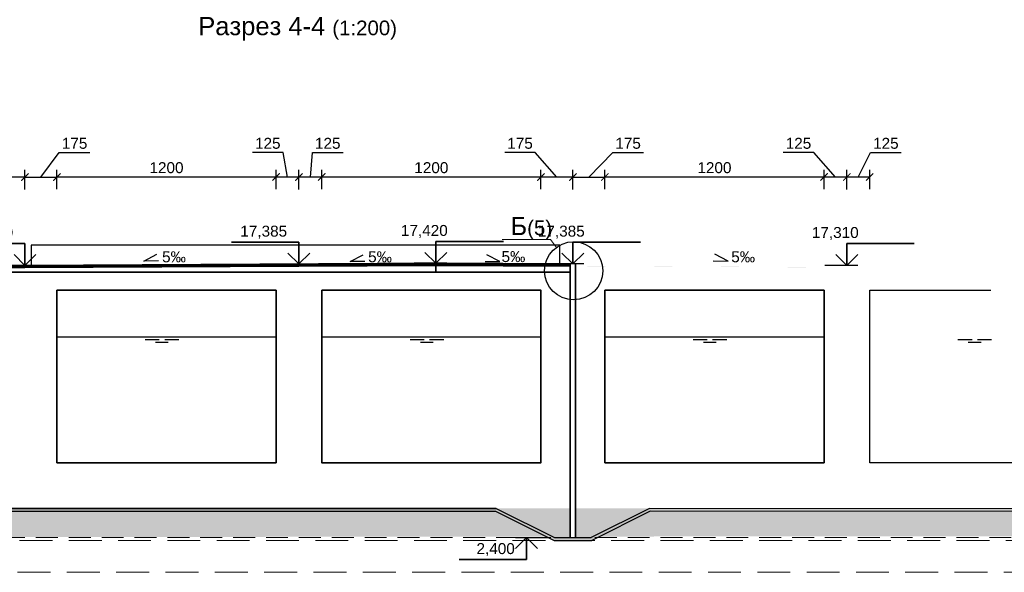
# Model space of a CAD drawing. Header units: millimetres. Extents: x 329474 to 722034, y 240588 to 423521.
# Tile 34 of 35: x 663946 to 690900, y 242334 to 257471. Entities that reach past the tile are written whole.
import ezdxf
from ezdxf import colors
from ezdxf.entities.mleader import LeaderData, LeaderLine
from ezdxf.enums import TextEntityAlignment as Align
from ezdxf.math import Vec2, Vec3

# ---------------------------------------------------------------- set-up
doc = ezdxf.new("R2010")
doc.units = ezdxf.units.MM
doc.header["$LTSCALE"] = 10
doc.linetypes.add('DASHED', pattern=[9, 6, -3])
for name, color, linetype in [('00', 7, 'Continuous'), ('Заливка', 7, 'Continuous'), ('Металл', 1, 'Continuous'), ('Размеры', 7, 'Continuous'), ('Штриховка', 7, 'Continuous')]:
    doc.layers.add(name, color=color, linetype=linetype)
for name, color, linetype, lineweight in [('_0', 7, 'Continuous', 0), ('бетон_35', 2, 'Continuous', 35), ('Вода', 5, 'Continuous', 30), ('выноски(точка)', 7, 'Continuous', 15), ('заглавные надписи', 7, 'Continuous', 30), ('Отдел_Бетон основной', 7, 'Continuous', 35), ('Отдел_Заглавные надписи', 7, 'Continuous', 30)]:
    doc.layers.add(name, color=color, linetype=linetype, lineweight=lineweight)
doc.styles.add('arial', font='arial.ttf')
doc.dimstyles.new('200 БОЛЬШОЙ', dxfattribs={"dimscale": 100, "dimtxt": 2.5, "dimasz": 2.5, "dimexe": 1.25, "dimexo": 0.625, "dimtad": 1, "dimdec": 0, "dimlfac": 2, "dimtxsty": 'arial', "dimblk": 'ARCHTICK', "dimcen": 2.5, "dimadec": 0, "dimazin": 0, "dimtfac": 1, "dimtdec": 0, "dimtmove": 1, "dimatfit": 3, "dimldrblk": 'ARCHTICK', "dimfxl": 1, "dimarcsym": 0})

# ---------------------------------------------------------------- blocks, each defined once
blk = doc.blocks.new('_ArchTick')
at = {"color": 0, "linetype": 'ByBlock', "const_width": 0.15}
blk.add_lwpolyline([(-0.5, -0.5), (0.5, 0.5)], dxfattribs=at)
blk = doc.blocks.new('*D259')
at = {"layer": 'Defpoints', "color": 0, "transparency": 16777216}
for p in [(672215, 253162), (672215, 252727), (678215, 252727)]:
    blk.add_point(p, dxfattribs=at)
at = {"layer": 'Размеры', "color": 0, "lineweight": -2, "transparency": 16777216}
for p, q in [((672215, 252827), (672215, 253362)), ((678215, 253162), (672215, 253162)), ((678215, 252827), (678215, 253362))]:
    blk.add_line(p, q, dxfattribs=at)
at = {"layer": 'Размеры', "color": 0, "lineweight": -2, "transparency": 16777216, "xscale": 200, "yscale": 200, "zscale": 200, "rotation": 180}
blk.add_blockref('_ArchTick', (672215, 253162), dxfattribs=at)
at = {"layer": 'Размеры', "color": 0, "lineweight": -2, "transparency": 16777216, "xscale": 200, "yscale": 200, "zscale": 200}
blk.add_blockref('_ArchTick', (678215, 253162), dxfattribs=at)
at = {"layer": 'Размеры', "color": 0, "transparency": 16777216, "insert": (675215, 253416), "char_height": 300, "attachment_point": 5, "style": 'arial'}
blk.add_mtext('1200', dxfattribs=at)
blk = doc.blocks.new('*D260')
at = {"layer": 'Defpoints', "color": 0, "transparency": 16777216}
for p in [(671590, 253162), (671590, 252722), (672215, 252727)]:
    blk.add_point(p, dxfattribs=at)
at = {"layer": 'Размеры', "color": 0, "lineweight": -2, "transparency": 16777216}
for p, q in [((671903, 253162), (671961, 253830)), ((671961, 253830), (672798, 253830)), ((671590, 252822), (671590, 253362)), ((672215, 253162), (671590, 253162)), ((672215, 252827), (672215, 253362))]:
    blk.add_line(p, q, dxfattribs=at)
at = {"layer": 'Размеры', "color": 0, "lineweight": -2, "transparency": 16777216, "xscale": 200, "yscale": 200, "zscale": 200, "rotation": 180}
blk.add_blockref('_ArchTick', (671590, 253162), dxfattribs=at)
at = {"layer": 'Размеры', "color": 0, "lineweight": -2, "transparency": 16777216, "xscale": 200, "yscale": 200, "zscale": 200}
blk.add_blockref('_ArchTick', (672215, 253162), dxfattribs=at)
at = {"layer": 'Размеры', "color": 0, "transparency": 16777216, "insert": (672379, 254083), "char_height": 300, "attachment_point": 5, "style": 'arial'}
blk.add_mtext('125', dxfattribs=at)
blk = doc.blocks.new('*D261')
at = {"layer": 'Defpoints', "color": 0, "transparency": 16777216}
for p in [(670965, 253162), (670965, 252727), (671590, 252722)]:
    blk.add_point(p, dxfattribs=at)
at = {"layer": 'Размеры', "color": 0, "lineweight": -2, "transparency": 16777216}
for p, q in [((671156, 253830), (670320, 253830)), ((671278, 253162), (671156, 253830)), ((670965, 252827), (670965, 253362)), ((671590, 253162), (670965, 253162)), ((671590, 252822), (671590, 253362))]:
    blk.add_line(p, q, dxfattribs=at)
at = {"layer": 'Размеры', "color": 0, "lineweight": -2, "transparency": 16777216, "xscale": 200, "yscale": 200, "zscale": 200, "rotation": 180}
blk.add_blockref('_ArchTick', (670965, 253162), dxfattribs=at)
at = {"layer": 'Размеры', "color": 0, "lineweight": -2, "transparency": 16777216, "xscale": 200, "yscale": 200, "zscale": 200}
blk.add_blockref('_ArchTick', (671590, 253162), dxfattribs=at)
at = {"layer": 'Размеры', "color": 0, "transparency": 16777216, "insert": (670738, 254083), "char_height": 300, "attachment_point": 5, "style": 'arial'}
blk.add_mtext('125', dxfattribs=at)
blk = doc.blocks.new('*D262')
at = {"layer": 'Defpoints', "color": 0, "transparency": 16777216}
for p in [(664965, 253162), (664965, 252727), (670965, 252727)]:
    blk.add_point(p, dxfattribs=at)
at = {"layer": 'Размеры', "color": 0, "lineweight": -2, "transparency": 16777216}
for p, q in [((664965, 252827), (664965, 253362)), ((670965, 253162), (664965, 253162)), ((670965, 252827), (670965, 253362))]:
    blk.add_line(p, q, dxfattribs=at)
at = {"layer": 'Размеры', "color": 0, "lineweight": -2, "transparency": 16777216, "xscale": 200, "yscale": 200, "zscale": 200, "rotation": 180}
blk.add_blockref('_ArchTick', (664965, 253162), dxfattribs=at)
at = {"layer": 'Размеры', "color": 0, "lineweight": -2, "transparency": 16777216, "xscale": 200, "yscale": 200, "zscale": 200}
blk.add_blockref('_ArchTick', (670965, 253162), dxfattribs=at)
at = {"layer": 'Размеры', "color": 0, "transparency": 16777216, "insert": (667965, 253416), "char_height": 300, "attachment_point": 5, "style": 'arial'}
blk.add_mtext('1200', dxfattribs=at)
blk = doc.blocks.new('*D267')
at = {"layer": 'Defpoints', "color": 0, "transparency": 16777216}
for p in [(678215, 253162), (678215, 252727), (679090, 252722)]:
    blk.add_point(p, dxfattribs=at)
at = {"layer": 'Размеры', "color": 0, "lineweight": -2, "transparency": 16777216}
for p, q in [((678061, 253830), (677225, 253830)), ((678653, 253162), (678061, 253830)), ((678215, 252827), (678215, 253362)), ((679090, 253162), (678215, 253162)), ((679090, 252822), (679090, 253362))]:
    blk.add_line(p, q, dxfattribs=at)
at = {"layer": 'Размеры', "color": 0, "lineweight": -2, "transparency": 16777216, "xscale": 200, "yscale": 200, "zscale": 200, "rotation": 180}
blk.add_blockref('_ArchTick', (678215, 253162), dxfattribs=at)
at = {"layer": 'Размеры', "color": 0, "lineweight": -2, "transparency": 16777216, "xscale": 200, "yscale": 200, "zscale": 200}
blk.add_blockref('_ArchTick', (679090, 253162), dxfattribs=at)
at = {"layer": 'Размеры', "color": 0, "transparency": 16777216, "insert": (677643, 254083), "char_height": 300, "attachment_point": 5, "style": 'arial'}
blk.add_mtext('175', dxfattribs=at)
blk = doc.blocks.new('*D268')
at = {"layer": 'Defpoints', "color": 0, "transparency": 16777216}
for p in [(663215, 253162), (663215, 252727), (664090, 252722)]:
    blk.add_point(p, dxfattribs=at)
at = {"layer": 'Размеры', "color": 0, "lineweight": -2, "transparency": 16777216}
for p, q in [((662956, 253830), (662119, 253830)), ((663653, 253162), (662956, 253830)), ((663215, 252827), (663215, 253362)), ((664090, 253162), (663215, 253162)), ((664090, 252822), (664090, 253362))]:
    blk.add_line(p, q, dxfattribs=at)
at = {"layer": 'Размеры', "color": 0, "lineweight": -2, "transparency": 16777216, "xscale": 200, "yscale": 200, "zscale": 200, "rotation": 180}
blk.add_blockref('_ArchTick', (663215, 253162), dxfattribs=at)
at = {"layer": 'Размеры', "color": 0, "lineweight": -2, "transparency": 16777216, "xscale": 200, "yscale": 200, "zscale": 200}
blk.add_blockref('_ArchTick', (664090, 253162), dxfattribs=at)
at = {"layer": 'Размеры', "color": 0, "transparency": 16777216, "insert": (662538, 254083), "char_height": 300, "attachment_point": 5, "style": 'arial'}
blk.add_mtext('175', dxfattribs=at)
blk = doc.blocks.new('*D269')
at = {"layer": 'Defpoints', "color": 0, "transparency": 16777216}
for p in [(664965, 253162), (664090, 252722), (664965, 252727)]:
    blk.add_point(p, dxfattribs=at)
at = {"layer": 'Размеры', "color": 0, "lineweight": -2, "transparency": 16777216}
for p, q in [((664528, 253162), (665031, 253830)), ((665031, 253830), (665868, 253830)), ((664090, 252822), (664090, 253362)), ((664090, 253162), (664965, 253162)), ((664965, 252827), (664965, 253362))]:
    blk.add_line(p, q, dxfattribs=at)
at = {"layer": 'Размеры', "color": 0, "lineweight": -2, "transparency": 16777216, "xscale": 200, "yscale": 200, "zscale": 200, "rotation": 180}
blk.add_blockref('_ArchTick', (664090, 253162), dxfattribs=at)
at = {"layer": 'Размеры', "color": 0, "lineweight": -2, "transparency": 16777216, "xscale": 200, "yscale": 200, "zscale": 200}
blk.add_blockref('_ArchTick', (664965, 253162), dxfattribs=at)
at = {"layer": 'Размеры', "color": 0, "transparency": 16777216, "insert": (665449, 254083), "char_height": 300, "attachment_point": 5, "style": 'arial'}
blk.add_mtext('175', dxfattribs=at)
blk = doc.blocks.new('_None')
blk = doc.blocks.new('*U245')
at = {"color": 7, "lineweight": 25, "ltscale": 100}
blk.add_line((-9, 0), (0, 0), dxfattribs=at)
at = {"layer": '00', "color": 7, "lineweight": 35, "ltscale": 100}
for p, q in [((-6, 6), (-24.46, 6)), ((-6, 0), (-6, 6)), ((-9, 3), (-6, 0)), ((-6, 0), (-3, 3))]:
    blk.add_line(p, q, dxfattribs=at)
at = {"ltscale": 100, "style": 'arial', "flags": 8}
for tag, p in [('OTMETKA', (-9.23, 9)), ('OTMETKA_2', (-9.23, 3))]:
    blk.add_attdef(tag, text='', height=3, dxfattribs=at).set_placement(p, align=Align.MIDDLE_RIGHT)
blk = doc.blocks.new('*U246')
at = {"color": 7, "lineweight": 25, "ltscale": 100}
blk.add_line((-9, 0), (0, 0), dxfattribs=at)
at = {"layer": '00', "color": 7, "lineweight": 35, "ltscale": 100}
for p, q in [((-6, 6), (-24.46, 6)), ((-6, 0), (-6, 6)), ((-9, 3), (-6, 0)), ((-6, 0), (-3, 3))]:
    blk.add_line(p, q, dxfattribs=at)
at = {"ltscale": 100, "style": 'arial', "flags": 8}
for tag, p in [('OTMETKA', (-9.23, 9)), ('OTMETKA_2', (-9.23, 3))]:
    blk.add_attdef(tag, text='', height=3, dxfattribs=at).set_placement(p, align=Align.MIDDLE_RIGHT)
blk = doc.blocks.new('*U247')
at = {"color": 7, "lineweight": 25, "ltscale": 100}
blk.add_line((-9, 0), (0, 0), dxfattribs=at)
at = {"layer": '00', "color": 7, "lineweight": 35, "ltscale": 100}
for p, q in [((-6, 6), (-24.46, 6)), ((-6, 0), (-6, 6)), ((-9, 3), (-6, 0)), ((-6, 0), (-3, 3))]:
    blk.add_line(p, q, dxfattribs=at)
at = {"ltscale": 100, "style": 'arial', "flags": 8}
for tag, p in [('OTMETKA', (-9.23, 9)), ('OTMETKA_2', (-9.23, 3))]:
    blk.add_attdef(tag, text='', height=3, dxfattribs=at).set_placement(p, align=Align.MIDDLE_RIGHT)
blk = doc.blocks.new('*D253')
at = {"layer": 'Defpoints', "color": 0, "transparency": 16777216}
for p in [(686590, 253162), (686590, 252722), (687215, 252727)]:
    blk.add_point(p, dxfattribs=at)
at = {"layer": 'Размеры', "color": 0, "lineweight": -2, "transparency": 16777216}
for p, q in [((686903, 253162), (687240, 253830)), ((687240, 253830), (688077, 253830)), ((686590, 252822), (686590, 253362)), ((687215, 253162), (686590, 253162)), ((687215, 252827), (687215, 253362))]:
    blk.add_line(p, q, dxfattribs=at)
at = {"layer": 'Размеры', "color": 0, "lineweight": -2, "transparency": 16777216, "xscale": 200, "yscale": 200, "zscale": 200, "rotation": 180}
blk.add_blockref('_ArchTick', (686590, 253162), dxfattribs=at)
at = {"layer": 'Размеры', "color": 0, "lineweight": -2, "transparency": 16777216, "xscale": 200, "yscale": 200, "zscale": 200}
blk.add_blockref('_ArchTick', (687215, 253162), dxfattribs=at)
at = {"layer": 'Размеры', "color": 0, "transparency": 16777216, "insert": (687658, 254083), "char_height": 300, "attachment_point": 5, "style": 'arial'}
blk.add_mtext('125', dxfattribs=at)
blk = doc.blocks.new('*D254')
at = {"layer": 'Defpoints', "color": 0, "transparency": 16777216}
for p in [(685965, 253162), (685965, 252727), (686590, 252722)]:
    blk.add_point(p, dxfattribs=at)
at = {"layer": 'Размеры', "color": 0, "lineweight": -2, "transparency": 16777216}
for p, q in [((685685, 253830), (684848, 253830)), ((686278, 253162), (685685, 253830)), ((685965, 252827), (685965, 253362)), ((686590, 253162), (685965, 253162)), ((686590, 252822), (686590, 253362))]:
    blk.add_line(p, q, dxfattribs=at)
at = {"layer": 'Размеры', "color": 0, "lineweight": -2, "transparency": 16777216, "xscale": 200, "yscale": 200, "zscale": 200, "rotation": 180}
blk.add_blockref('_ArchTick', (685965, 253162), dxfattribs=at)
at = {"layer": 'Размеры', "color": 0, "lineweight": -2, "transparency": 16777216, "xscale": 200, "yscale": 200, "zscale": 200}
blk.add_blockref('_ArchTick', (686590, 253162), dxfattribs=at)
at = {"layer": 'Размеры', "color": 0, "transparency": 16777216, "insert": (685266, 254083), "char_height": 300, "attachment_point": 5, "style": 'arial'}
blk.add_mtext('125', dxfattribs=at)
blk = doc.blocks.new('*D255')
at = {"layer": 'Defpoints', "color": 0, "transparency": 16777216}
for p in [(679965, 253162), (679965, 252727), (685965, 252727)]:
    blk.add_point(p, dxfattribs=at)
at = {"layer": 'Размеры', "color": 0, "lineweight": -2, "transparency": 16777216}
for p, q in [((679965, 252827), (679965, 253362)), ((685965, 253162), (679965, 253162)), ((685965, 252827), (685965, 253362))]:
    blk.add_line(p, q, dxfattribs=at)
at = {"layer": 'Размеры', "color": 0, "lineweight": -2, "transparency": 16777216, "xscale": 200, "yscale": 200, "zscale": 200, "rotation": 180}
blk.add_blockref('_ArchTick', (679965, 253162), dxfattribs=at)
at = {"layer": 'Размеры', "color": 0, "lineweight": -2, "transparency": 16777216, "xscale": 200, "yscale": 200, "zscale": 200}
blk.add_blockref('_ArchTick', (685965, 253162), dxfattribs=at)
at = {"layer": 'Размеры', "color": 0, "transparency": 16777216, "insert": (682965, 253416), "char_height": 300, "attachment_point": 5, "style": 'arial'}
blk.add_mtext('1200', dxfattribs=at)
blk = doc.blocks.new('*D256')
at = {"layer": 'Defpoints', "color": 0, "transparency": 16777216}
for p in [(679965, 253162), (679090, 252722), (679965, 252727)]:
    blk.add_point(p, dxfattribs=at)
at = {"layer": 'Размеры', "color": 0, "lineweight": -2, "transparency": 16777216}
for p, q in [((679528, 253162), (680182, 253830)), ((680182, 253830), (681019, 253830)), ((679090, 252822), (679090, 253362)), ((679090, 253162), (679965, 253162)), ((679965, 252827), (679965, 253362))]:
    blk.add_line(p, q, dxfattribs=at)
at = {"layer": 'Размеры', "color": 0, "lineweight": -2, "transparency": 16777216, "xscale": 200, "yscale": 200, "zscale": 200, "rotation": 180}
blk.add_blockref('_ArchTick', (679090, 253162), dxfattribs=at)
at = {"layer": 'Размеры', "color": 0, "lineweight": -2, "transparency": 16777216, "xscale": 200, "yscale": 200, "zscale": 200}
blk.add_blockref('_ArchTick', (679965, 253162), dxfattribs=at)
at = {"layer": 'Размеры', "color": 0, "transparency": 16777216, "insert": (680601, 254083), "char_height": 300, "attachment_point": 5, "style": 'arial'}
blk.add_mtext('175', dxfattribs=at)
blk = doc.blocks.new('*U240')
at = {"color": 7, "lineweight": 25, "ltscale": 100}
blk.add_line((-9, 0), (0, 0), dxfattribs=at)
at = {"layer": '00', "color": 7, "lineweight": 35, "ltscale": 100}
for p, q in [((-6, 6), (-24.46, 6)), ((-6, 0), (-6, 6)), ((-9, 3), (-6, 0)), ((-6, 0), (-3, 3))]:
    blk.add_line(p, q, dxfattribs=at)
at = {"ltscale": 100, "style": 'arial', "flags": 8}
for tag, p in [('OTMETKA', (-9.23, 9)), ('OTMETKA_2', (-9.23, 3))]:
    blk.add_attdef(tag, text='', height=3, dxfattribs=at).set_placement(p, align=Align.MIDDLE_RIGHT)
blk = doc.blocks.new('*U241')
at = {"color": 7, "lineweight": 25, "ltscale": 100}
blk.add_line((-9, 0), (0, 0), dxfattribs=at)
at = {"layer": '00', "color": 7, "lineweight": 35, "ltscale": 100}
for p, q in [((-6, 6), (-24.46, 6)), ((-6, 0), (-6, 6)), ((-9, 3), (-6, 0)), ((-6, 0), (-3, 3))]:
    blk.add_line(p, q, dxfattribs=at)
at = {"ltscale": 100, "style": 'arial', "flags": 8}
for tag, p in [('OTMETKA', (-9.23, 9)), ('OTMETKA_2', (-9.23, 3))]:
    blk.add_attdef(tag, text='', height=3, dxfattribs=at).set_placement(p, align=Align.MIDDLE_RIGHT)
blk = doc.blocks.new('*U236')
at = {"color": 7, "lineweight": 25, "ltscale": 100}
blk.add_line((-9, 0), (0, 0), dxfattribs=at)
at = {"layer": '00', "color": 7, "lineweight": 35, "ltscale": 100}
for p, q in [((-9, -3), (-6, 0)), ((-6, 0), (-6, -6)), ((-6, 0), (-3, -3)), ((-6, -6), (-24.46, -6))]:
    blk.add_line(p, q, dxfattribs=at)
at = {"ltscale": 100, "style": 'arial', "flags": 8}
for tag, p in [('OTMETKA', (-9.23, -3)), ('OTMETKA_2', (-9.23, -9))]:
    blk.add_attdef(tag, text='', height=3, dxfattribs=at).set_placement(p, align=Align.MIDDLE_RIGHT)

msp = doc.modelspace()

# ---------------------------------------------------------------- hatches: boundary and pattern name
at = {"layer": 'Штриховка'}
for points in [[(664090.4971775, 250686.7563511), (656590.4984275, 250649.2563573), (656590.4984275, 250646.7563573), (664090.4984275, 250684.2563573)], [(671590.4984275, 250724.2563573), (664090.4996775, 250686.7563636), (664090.4984275, 250684.2563573), (671590.4984275, 250721.7563573)], [(675340.4984275, 250743.0063573), (671590.4984275, 250724.2563573), (671590.4984275, 250721.7563573), (675340.4984275, 250740.5063573)], [(679015.4984275, 250722.1313573), (679015.4984275, 250724.6313573), (675340.4984275, 250743.0063573), (675340.4984275, 250740.5063573)], [(679165.4984275, 250723.8813573), (679165.4984275, 250721.3813573), (686540.4984275, 250684.5063573), (686540.4984275, 250687.0063573)]]:
    msp.add_hatch(color=256, dxfattribs=at).paths.add_polyline_path(points)
at = {"layer": 'Штриховка', "lineweight": 15}
h = msp.add_hatch(dxfattribs=at)
h.set_pattern_fill('GOST_GLASS', color=256, scale=40)
h.set_pattern_definition([(45, (613263, 82833.46), (339.41125, 0), [200, -280]), (45, (613347.86, 82833.46), (339.41125, 0), [80, -400]), (45, (613263, 82918.3), (339.41125, 0), [80, -400])])
h.paths.add_polyline_path([(645090.4984275, 243284.2563573), (643277.9984275, 244009.2563573), (704352.9993219, 244009.2563573), (703340.4985035, 243334.2563573)])

# ---------------------------------------------------------------- linework, layer by layer
at = {"linetype": 'DASHED', "lineweight": 15, "ltscale": 15}
msp.add_line((649090.4984275, 243209.2563573), (701590.4984275, 243209.2563573), dxfattribs=at)
at = {"ltscale": 5}
for points in [[(667746.5470862, 250862.7399235), (667343.1589585, 250855.3318034), (667703.1472813, 251044.5789701)], [(673394.405926, 250851.4517631), (672991.0177983, 250844.0436429), (673351.0061212, 251033.2908097)], [(676688.1331847, 250851.4517631), (677091.5213124, 250844.0436429), (676731.5329895, 251033.2908097)], [(682934.4497688, 250862.7399235), (683337.8378965, 250855.3318034), (682977.8495736, 251044.5789701)]]:
    msp.add_lwpolyline(points, dxfattribs=at)
msp.add_circle((679109.4981324, 250592.5648816), 796.6388801)
at = {"layer": 'бетон_35'}
for p, q in [((649090.4984275, 250666.7563573), (664090.4984275, 250741.7563573)), ((649090.4984275, 250641.7563573), (664090.4984275, 250716.7563573)), ((649090.4984275, 250611.7563573), (664090.4984275, 250686.7563573)), ((649090.4984275, 250609.2563573), (664090.4984275, 250684.2563573)), ((664090.4984275, 250741.7563573), (675340.4984275, 250798.0063573)), ((664090.4984275, 250716.7563573), (675340.4984275, 250773.0063573)), ((664090.4984275, 250686.7563573), (675340.4984275, 250743.0063573)), ((664090.4984275, 250684.2563573), (675340.4984275, 250740.5063573)), ((675340.4984275, 250798.0063573), (675340.4984275, 250559.2563573)), ((679015.4984275, 250779.2563573), (675340.4984275, 250798.0063573)), ((679015.4984275, 250754.6313573), (675340.4984275, 250773.0063573)), ((679015.4984275, 250724.6313573), (675340.4984275, 250743.0063573)), ((679015.4984275, 250722.1313573), (675340.4984275, 250740.5063573)), ((679015.4984275, 250559.2563573), (679015.4984275, 250779.5063573)), ((679165.4984275, 250559.2563573), (679165.4984275, 250779.0063573))]:
    msp.add_line(p, q, dxfattribs=at)
at = {"layer": 'Вода', "color": 5, "lineweight": 25, "ltscale": 80}
for p, q in [((664965.4984275, 248784.2563573), (670965.4984275, 248784.2563573)), ((667768.6678596, 248702.3619847), (667381.3435516, 248702.3619847)), ((668013.9585996, 248624.5167235), (667664.8948323, 248624.5167235)), ((668303.1582121, 248702.3619847), (667915.8339041, 248702.3619847)), ((672215.4984275, 248784.2563573), (678215.4984275, 248784.2563573)), ((675018.6678596, 248702.3619847), (674631.3435516, 248702.3619847)), ((675263.9585996, 248624.5167235), (674914.8948323, 248624.5167235)), ((675553.1582121, 248702.3619847), (675165.8339041, 248702.3619847)), ((679965.4984275, 248784.2563573), (685965.4984275, 248784.2563573)), ((682768.6678596, 248702.3619847), (682381.3435516, 248702.3619847)), ((683013.9585996, 248624.5167235), (682664.8948323, 248624.5167235)), ((683303.1582121, 248702.3619847), (682915.8339041, 248702.3619847)), ((690018.6678596, 248702.3619847), (689631.3435516, 248702.3619847)), ((690263.9585996, 248624.5167235), (689914.8948323, 248624.5167235)), ((690553.1582121, 248702.3619847), (690165.8339041, 248702.3619847))]:
    msp.add_line(p, q, dxfattribs=at)
at = {"layer": 'Металл'}
msp.add_lwpolyline([(678736.8012912, 250779.2563573), (678736.8012912, 251296.3766793), (664255.6015267, 251296.3766793), (664255.6015267, 250746.3766793)], dxfattribs=at)
at = {"layer": 'Отдел_Бетон основной'}
for p, q in [((664090.4984275, 250559.2563573), (649090.4984275, 250559.2563573)), ((679015.4984275, 250559.2563573), (664090.4984275, 250559.2563573)), ((679015.4984275, 250559.2563573), (679015.4984275, 250059.2563573)), ((679165.4984275, 250559.2563573), (679165.4984275, 250059.2563573))]:
    msp.add_line(p, q, dxfattribs=at)
for points in [[(670965.4984275, 250059.2563573), (664965.4984275, 250059.2563573), (664965.4984275, 245334.2563573), (670965.4984275, 245334.2563573)], [(672215.4984275, 250059.2563573), (672215.4984275, 245334.2563573), (678215.4984275, 245334.2563573), (678215.4984275, 250059.2563573)], [(685965.4984275, 250059.2563573), (685965.4984275, 245334.2563573), (679965.4984275, 245334.2563573), (679965.4984275, 250059.2563573)]]:
    msp.add_lwpolyline(points, close=True, dxfattribs=at)
at = {"layer": 'Отдел_Бетон основной', "lineweight": 25}
msp.add_lwpolyline([(691255.3537299, 250059.2563573), (693215.4984275, 250059.2563573), (693215.4984275, 245334.2563573), (687215.4984275, 245334.2563573), (687215.4984275, 250059.2563573), (690535.1299526, 250059.2563573)], dxfattribs=at)

# ---------------------------------------------------------------- block references
at = {"layer": '00'}
ref = msp.add_blockref('*U245', (664690.4984275, 250741.7563573), dxfattribs=dict(at, xscale=100, yscale=100, zscale=100))
ref.add_attrib('OTMETKA', '17,310', dxfattribs={"layer": '0', "ltscale": 100, "height": 300, "style": 'arial'}).set_placement((663767.2398569, 251641.7563573), align=Align.MIDDLE_RIGHT)
ref = msp.add_blockref('*U246', (672190.4984275, 250779.2563573), dxfattribs=dict(at, xscale=100, yscale=100, zscale=100))
ref.add_attrib('OTMETKA', '17,385', dxfattribs={"layer": '0', "ltscale": 100, "height": 300, "style": 'arial'}).set_placement((671267.2398569, 251679.2563573), align=Align.MIDDLE_RIGHT)
ref = msp.add_blockref('*U247', (674740.4984275, 250798.0063573), dxfattribs=dict(at, xscale=-100, yscale=100, zscale=100))
ref.add_attrib('OTMETKA', '17,420', dxfattribs={"layer": '0', "ltscale": 100, "height": 300, "style": 'arial'}).set_placement((675663.7569981, 251698.0063573), align=Align.MIDDLE_RIGHT)
ref = msp.add_blockref('*U240', (678490.4984275, 250779.2563573), dxfattribs=dict(at, xscale=-100, yscale=100, zscale=100))
ref.add_attrib('OTMETKA', '17,385', dxfattribs={"layer": '0', "ltscale": 100, "height": 300, "style": 'arial'}).set_placement((679413.7569981, 251679.2563573), align=Align.MIDDLE_RIGHT)
ref = msp.add_blockref('*U241', (685990.4984275, 250741.7563573), dxfattribs=dict(at, xscale=-100, yscale=100, zscale=100))
ref.add_attrib('OTMETKA', '17,310', dxfattribs={"layer": '0', "ltscale": 100, "height": 300, "style": 'arial'}).set_placement((686913.7569981, 251641.7563573), align=Align.MIDDLE_RIGHT)
ref = msp.add_blockref('*U236', (678422.7933271, 243284.2563573), dxfattribs=dict(at, xscale=100, yscale=100, zscale=100))
ref.add_attrib('OTMETKA', '2,400', dxfattribs={"layer": '0', "ltscale": 100, "height": 300, "style": 'arial'}).set_placement((677499.5347564, 242984.2563573), align=Align.MIDDLE_RIGHT)

# ---------------------------------------------------------------- texts
at = {"layer": 'заглавные надписи', "char_height": 300, "width": 2028.630734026, "attachment_point": 5, "rotation": 359.6731603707, "style": 'arial'}
for insert in [(668170.5646248, 250973.5643551), (673810.6003201, 250973.5643551), (677462.3487143, 250979.613683), (683750.5817328, 250973.5643551)]:
    msp.add_mtext('5‰', dxfattribs=dict(at, insert=insert))
at = {"layer": 'Отдел_Заглавные надписи', "insert": (671554.639753, 257220.9728306), "char_height": 500, "width": 34263.159134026, "attachment_point": 5, "style": 'arial'}
msp.add_mtext('\\pxqc;Разрез 4-4 {\\H0.8x;(1:200)}', dxfattribs=at)

# ---------------------------------------------------------------- dimensions: what is measured, and where the dimension line sits
at = {"layer": 'Размеры'}
for base, p1, p2, picture, middle in [((663215.4984275, 253162.3503923), (664090.4984275, 252722.3503923), (663215.4984275, 252726.6007314), '*D268', (662856.2019047, 253829.9485758)), ((670965.4984275, 253162.3503923), (671590.4984275, 252722.3503923), (670965.4984275, 252726.6007314), '*D261', (671056.4764169, 253829.9485758)), ((671590.4984275, 253162.3503923), (672215.4984275, 252726.6007314), (671590.4984275, 252722.3503923), '*D260', (672060.9315137, 253829.9485758)), ((678215.4984275, 253162.3503923), (679090.4984275, 252722.3503923), (678215.4984275, 252726.6007314), '*D267', (677961.4220081, 253829.9485758)), ((685965.4984275, 253162.3503923), (686590.4984275, 252722.3503923), (685965.4984275, 252726.6007314), '*D254', (685584.6154345, 253829.9485758)), ((686590.4984275, 253162.3503923), (687215.4984275, 252726.6007314), (686590.4984275, 252722.3503923), '*D253', (687339.8643174, 253829.9485758))]:
    dim = msp.add_linear_dim(base=base, p1=p1, p2=p2, angle=180, dimstyle='200 БОЛЬШОЙ', override={"dimtxt": 3, "dimasz": 2, "dimexe": 2, "dimexo": 1, "dimgap": 1, "dimlfac": 0.2}, dxfattribs=at)
    dim.commit()
    dim.dimension.update_dxf_attribs({"geometry": picture, "text_midpoint": middle, "dimtype": 160})
for base, p1, p2, picture, middle in [((664965.4984275, 253162.3503923), (664090.4984275, 252722.3503923), (664965.4984275, 252726.6007314), '*D269', (665131.0364459, 253829.9485758)), ((679965.4984275, 253162.3503923), (679090.4984275, 252722.3503923), (679965.4984275, 252726.6007314), '*D256', (680282.2482273, 253829.9485758))]:
    dim = msp.add_linear_dim(base=base, p1=p1, p2=p2, dimstyle='200 БОЛЬШОЙ', override={"dimtxt": 3, "dimasz": 2, "dimexe": 2, "dimexo": 1, "dimgap": 1, "dimlfac": 0.2}, dxfattribs=at)
    dim.commit()
    dim.dimension.update_dxf_attribs({"geometry": picture, "text_midpoint": middle, "dimtype": 160})
for base, p1, p2, picture, middle in [((664965.4984275, 253162.3503923), (670965.4984275, 252726.6007314), (664965.4984275, 252726.6007314), '*D262', (667965.4984275, 253415.5222886)), ((672215.4984275, 253162.3503923), (678215.4984275, 252726.6007314), (672215.4984275, 252726.6007314), '*D259', (675215.4984275, 253415.5222886)), ((679965.4984275, 253162.3503923), (685965.4984275, 252726.6007314), (679965.4984275, 252726.6007314), '*D255', (682965.4984275, 253415.5222886))]:
    dim = msp.add_linear_dim(base=base, p1=p1, p2=p2, angle=180, dimstyle='200 БОЛЬШОЙ', override={"dimtxt": 3, "dimasz": 2, "dimexe": 2, "dimexo": 1, "dimgap": 1, "dimlfac": 0.2}, dxfattribs=at)
    dim.commit()
    dim.dimension.update_dxf_attribs({"geometry": picture, "text_midpoint": middle})

# ---------------------------------------------------------------- leaders
at = {"layer": 'выноски(точка)'}
ml = msp.add_multileader_mtext('Standard', dxfattribs=at)
ml.set_content('Б{\\H0.8x;(5)}', color=256, style='arial')
ml.set_leader_properties(color=256, linetype='ByLayer', lineweight=-1)
ml.set_arrow_properties(name='NONE')
ml.build(insert=Vec2(0, 0))
ml.multileader.update_dxf_attribs({"text_left_attachment_type": 6, "text_right_attachment_type": 6, "arrow_head_size": 150})
ctx = ml.context
ctx.base_point, ctx.char_height, ctx.arrow_head_size, ctx.plane_origin = Vec3(677378.0726715, 251453.1541025), 500, 150, Vec3(680073.8370811, 248278.8574573)
ctx.left_attachment, ctx.right_attachment = 6, 6
notes = []
notes.append((ctx, [(1, (1, 1, 0), (678473.8553724, 251453.1541025), (-1, 0), 27.5944335, [(0, [(678638.7013005, 251235.2030756)], 0, [])])]))
ctx.mtext.insert, ctx.mtext.width, ctx.mtext.flow_direction = Vec3(677380.0726715, 252070.7530111), 5753.575685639, 5
for ctx, leaders in notes:
    for number, flags, end, landing, length, lines in leaders:
        leader = LeaderData()
        leader.index, (leader.has_last_leader_line, leader.has_dogleg_vector, leader.attachment_direction) = number, flags
        leader.last_leader_point, leader.dogleg_vector, leader.dogleg_length = Vec3(end), Vec3(landing), length
        for number, points, colour, breaks in lines:
            line = LeaderLine()
            line.index, line.vertices, line.color, line.breaks = number, Vec3.list(points), colors.encode_raw_color(colour), breaks
            leader.lines.append(line)
        ctx.leaders.append(leader)

# ---------------------------------------------------------------- next in the draw order: wipeouts: each hides what was drawn before it
at = {"color": 2}
msp.add_wipeout([(678572.7933294, 243209.2563573), (676972.7933043, 244009.2563573), (676972.7933043, 244084.2563573), (681190.4984527, 244084.2563573), (681208.2035507, 244009.2563573), (679608.2035256, 243209.2563573)], dxfattribs=at).dxf.layer = '_0'

# ---------------------------------------------------------------- next in the draw order: hatches: boundary and pattern name
at = {"layer": '_0'}
h = msp.add_hatch(color=252, dxfattribs=at)
h.dxf.hatch_style = 1
h.paths.add_polyline_path([(649090.4984275, 244009.2563573), (649090.4984275, 244084.2563573), (676972.7933043, 244084.2563573), (678590.4984275, 243284.2563573), (679590.4984275, 243284.2563573), (681190.4984527, 244084.2563573), (701590.4984275, 244084.2563573), (701590.4984275, 244009.2563576), (681208.2035507, 244009.2563573), (679608.2035256, 243209.2563573), (678572.7933294, 243209.2563573), (676972.7933043, 244009.2563573)])
at = {"layer": 'Заливка', "lineweight": 30}
h = msp.add_hatch(color=253, dxfattribs=at)
h.dxf.hatch_style = 1
h.paths.add_polyline_path([(679015.4984275, 243284.2563573), (678590.4984275, 243284.2563573), (676990.4984023, 244084.2563573), (679015.4984275, 244084.2563573), (679015.4984275, 243284.2563573)])
h.paths.add_polyline_path([(679165.4984275, 243284.2563573), (679590.4984275, 243284.2563573), (681190.4984527, 244084.2563573), (679165.4984275, 244084.2563573), (679165.4984275, 243284.2563573)])

# ---------------------------------------------------------------- next in the draw order: linework, layer by layer
at = {"linetype": 'DASHED', "lineweight": 15, "ltscale": 10}
msp.add_line((649090.4984275, 243284.2563573), (701590.4984275, 243284.2563573), dxfattribs=at)
at = {"linetype": 'DASHED', "lineweight": 15, "ltscale": 15}
msp.add_lwpolyline([(627840.5024439, 249516.2408478), (635340.4984275, 246584.2563573), (636840.4984275, 246584.2563573), (647465.4380457, 242334.2805101), (649040.4984275, 242334.2805101), (701811.8926924, 242334.2805101), (703246.4581189, 243271.5628183), (708215.5024439, 246584.2563573), (709715.5024439, 246584.2563573), (717215.5024439, 249516.2408478), (718565.5024439, 249516.2408478)], dxfattribs=at)
at = {"layer": 'Отдел_Бетон основной'}
for p, q in [((679015.4984275, 250059.2563573), (679015.4984275, 243284.2563573)), ((679165.4984275, 250059.2563573), (679165.4984275, 243284.2563573)), ((676990.4984023, 244084.2563573), (649090.4984275, 244084.2563573))]:
    msp.add_line(p, q, dxfattribs=at)
at = {"layer": 'Отдел_Бетон основной', "lineweight": 30}
for p, q in [((649090.4984275, 244009.2563573), (676972.7933043, 244009.2563573)), ((676972.7933043, 244009.2563573), (678572.7933294, 243209.2563573)), ((676990.4984023, 244084.2563573), (678590.4984275, 243284.2563573)), ((681190.4984527, 244084.2563573), (679590.4984275, 243284.2563573)), ((681208.2035507, 244009.2563573), (679608.2035256, 243209.2563573)), ((678572.7933294, 243209.2563573), (679608.2035256, 243209.2563573)), ((678590.4984275, 243284.2563573), (679590.4984275, 243284.2563573))]:
    msp.add_line(p, q, dxfattribs=at)
at = {"layer": 'Отдел_Бетон основной', "lineweight": 15}
for p, q in [((701590.4984275, 244084.2563573), (681190.4984527, 244084.2563573)), ((681208.2035507, 244009.2563573), (701590.4984275, 244009.2563576))]:
    msp.add_line(p, q, dxfattribs=at)

doc.saveas('drawing.dxf')
